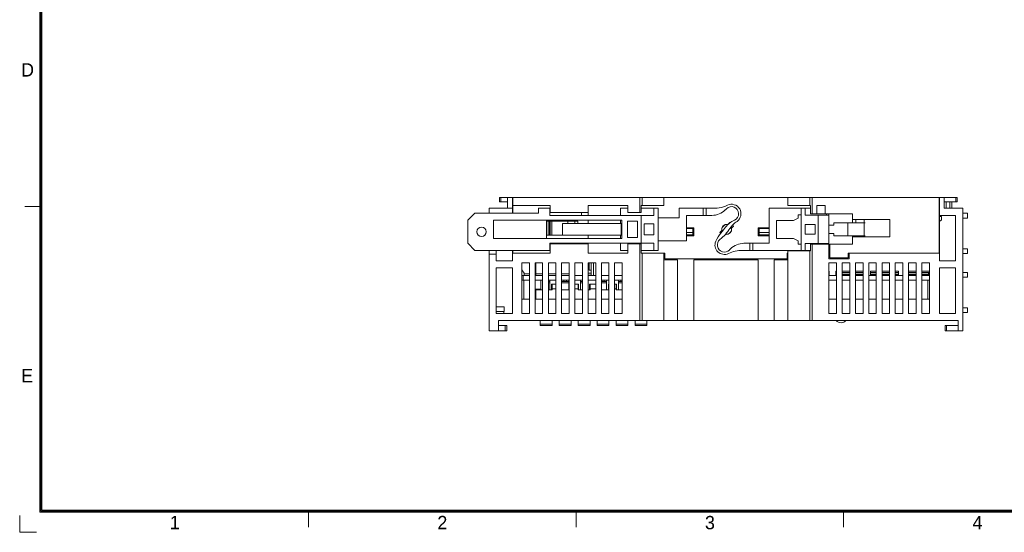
# Model space of a CAD drawing. Header units: millimetres. Extents: x 0 to 427, y 0 to 299.
# Tile 1 of 24: x 0 to 208, y 0 to 108. Entities that reach past the tile are written whole.
import ezdxf
from ezdxf.enums import TextEntityAlignment as Align

# ---------------------------------------------------------------- set-up
doc = ezdxf.new("R2010")
doc.units = ezdxf.units.MM
doc.header["$LTSCALE"] = 23.1
doc.header["$MEASUREMENT"] = 0
doc.layers.get('0').update_dxf_attribs({"lineweight": 18})
for name, color, linetype, lineweight in [('1_12_1_1', 7, 'Continuous', 18), ('1_13_1_1', 7, 'Continuous', 18), ('1_14_1_1', 7, 'Continuous', 18), ('1_15_1_1', 7, 'Continuous', 18), ('1_27', 7, 'Continuous', 18), ('1_39', 7, 'Continuous', 18), ('1_41_1_1', 7, 'Continuous', 18), ('1_42_1_1', 7, 'Continuous', 18), ('1_43_1', 7, 'Continuous', 18), ('1_44_1_1', 7, 'Continuous', 18), ('1_50', 7, 'Continuous', 18), ('1_51', 7, 'Continuous', 18), ('1_52', 7, 'Continuous', 18), ('1_53', 7, 'Continuous', 18), ('1_54', 7, 'Continuous', 18), ('1_6', 7, 'Continuous', 18), ('细实线层', 7, 'Continuous', 18)]:
    doc.layers.add(name, color=color, linetype=linetype, lineweight=lineweight)
doc.styles.add('鸿蒙CAD', font='txt')

# ---------------------------------------------------------------- blocks, each defined once
blk = doc.blocks.new('Plastic_A3')
at = {"layer": '细实线层'}
for p, q in [((229.71, 338.7), (229.71, 629.56)), ((229.93, 338.92), (229.93, 629.33)), ((230.16, 339.15), (230.16, 629.11)), ((229.93, 403.33), (226.54, 403.33)), ((648.03, 338.92), (229.93, 338.92)), ((647.81, 339.15), (230.16, 339.15)), ((286.43, 338.92), (286.43, 335.53)), ((342.93, 338.92), (342.93, 335.53)), ((399.43, 338.92), (399.43, 335.53)), ((225.46, 334.46), (225.46, 337.99)), ((648.26, 338.7), (229.71, 338.7)), ((225.46, 334.46), (229, 334.46))]:
    blk.add_line(p, q, dxfattribs=at)
at = {"layer": '细实线层', "style": '鸿蒙CAD'}
for s, p in [('D', (225.76, 430.79)), ('E', (225.76, 366.16)), ('1', (257.15, 335.11)), ('2', (313.65, 335.11)), ('3', (370.15, 335.11)), ('4', (426.65, 335.11))]:
    blk.add_text(s, height=2.82, dxfattribs=at).set_placement(p)
for tag, p in [('V1.0', (231.67, 610.16)), ('XXXN', (538.26, 343))]:
    blk.add_attdef(tag, p, '', height=2.5, dxfattribs=at)
for tag, height, p in [('XXXE', 2.5, (540.24, 365.07)), ('XXXC', 2.5, (573.27, 365.07)), ('XXXA', 2.5, (624.03, 365.07)), ('XXXG', 2.5, (497.76, 358.07)), ('mm', 2.5, (540.24, 358.07)), ('XXXD', 2.5, (573.27, 358.07)), ('XXXB', 2.5, (624.03, 358.07)), ('XXXK', 2, (514.01, 357.04)), ('XXXM', 2.5, (501.13, 341.19))]:
    blk.add_attdef(tag, text='', height=height, dxfattribs=at).set_placement(p, align=Align.CENTER)
blk.add_attdef('XXXJ', text='', height=2.5, dxfattribs=at).set_placement((503.31, 352.09), align=Align.MIDDLE_RIGHT)

msp = doc.modelspace()

# ---------------------------------------------------------------- linework, layer by layer
at = {"color": 0, "linetype": 'Continuous', "lineweight": 0}
for p, q in [((101.32, 69.88), (101.32, 70.78)), ((101.32, 70.78), (197.92, 70.78)), ((101.62, 70.78), (101.62, 69.88)), ((103.02, 70.78), (103.02, 69.88)), ((104.02, 70.78), (104.02, 68.48)), ((104.12, 67.48), (104.12, 70.78)), ((130.92, 67.58), (130.92, 70.78)), ((131.42, 69.08), (131.42, 70.78)), ((136.02, 69.08), (136.02, 70.78)), ((162.22, 69.08), (162.22, 70.78)), ((166.82, 69.08), (166.82, 70.78)), ((167.32, 70.78), (167.32, 67.28)), ((194.12, 70.78), (194.12, 58.98)), ((194.22, 57.38), (194.22, 70.78)), ((195.22, 68.48), (195.22, 70.78)), ((197.63, 69.88), (197.63, 70.78)), ((197.92, 70.78), (197.92, 69.88)), ((101.32, 69.88), (103.02, 69.88)), ((103.02, 68.48), (103.02, 69.88)), ((104.12, 69.08), (112.02, 69.08)), ((112.02, 69.08), (112.02, 67.58)), ((120.02, 66.98), (120.02, 69.08)), ((120.02, 69.08), (128.42, 69.08)), ((128.42, 67.58), (128.42, 69.08)), ((131.23, 69.08), (131.23, 67.58)), ((131.23, 69.08), (136.02, 69.08)), ((162.22, 69.08), (166.99, 69.08)), ((166.99, 69.08), (166.99, 67.28)), ((168.33, 69.08), (170.07, 69.08)), ((168.33, 67.28), (168.33, 69.08)), ((170.07, 69.08), (170.07, 67.28)), ((195.22, 69.88), (197.92, 69.88)), ((94.62, 65.98), (96.12, 67.48)), ((109.52, 67.48), (96.12, 67.48)), ((99.12, 68.48), (99.12, 67.48)), ((99.12, 68.48), (104.02, 68.48)), ((104.02, 68.48), (104.02, 67.48)), ((109.52, 68.48), (109.52, 67.48)), ((112.02, 68.48), (109.52, 68.48)), ((111.92, 68.48), (111.92, 66.98)), ((133.92, 66.98), (111.92, 66.98)), ((120.02, 67.58), (112.02, 67.58)), ((118.62, 66.98), (118.62, 67.58)), ((126.82, 68.48), (126.82, 66.98)), ((128.42, 68.48), (126.82, 68.48)), ((128.42, 67.58), (131.23, 67.58)), ((131.22, 66.98), (131.22, 61.08)), ((134.82, 68.48), (131.23, 68.48)), ((133.92, 68.48), (133.92, 66.98)), ((134.82, 59.58), (134.82, 68.48)), ((139.27, 66.48), (139.27, 68.53)), ((145.29, 68.53), (139.27, 68.53)), ((140.82, 61.58), (140.82, 66.98)), ((140.82, 66.98), (146.16, 66.98)), ((144.32, 68.53), (144.32, 66.98)), ((144.92, 66.98), (144.92, 68.53)), ((149.23, 68.4), (148.99, 68.16)), ((158.27, 68.48), (158.27, 61.08)), ((158.27, 68.48), (166.99, 68.48)), ((164.97, 67.08), (164.37, 67.08)), ((164.37, 67.08), (164.37, 66.43)), ((164.97, 59.58), (164.97, 68.48)), ((165.87, 67.03), (165.87, 68.48)), ((170.87, 67.03), (165.87, 67.03)), ((166.99, 67.28), (175.82, 67.28)), ((168.57, 61.03), (168.57, 67.03)), ((170.37, 67.28), (170.37, 67.03)), ((170.87, 57.78), (170.87, 67.28)), ((175.82, 65.43), (175.82, 67.28)), ((197.62, 66.98), (194.22, 66.98)), ((194.62, 66.78), (194.22, 66.78)), ((194.62, 66.08), (194.62, 66.78)), ((195.22, 68.48), (199.12, 68.48)), ((197.62, 57.38), (197.62, 66.98)), ((199.12, 68.48), (199.12, 42.58)), ((200.12, 67.43), (199.12, 67.43)), ((200.12, 67.43), (200.12, 66.43)), ((94.62, 65.98), (94.62, 61.08)), ((100.02, 62.13), (100.02, 65.98)), ((100.02, 65.98), (127.12, 65.98)), ((111.22, 65.98), (111.22, 62.13)), ((117.82, 65.78), (111.22, 65.78)), ((111.55, 65.78), (111.55, 62.83)), ((111.85, 65.78), (111.85, 62.83)), ((111.97, 65.78), (111.97, 62.83)), ((112.34, 65.78), (112.34, 62.83)), ((114.62, 62.83), (114.62, 65.28)), ((127.02, 65.28), (114.62, 65.28)), ((115.76, 65.78), (115.76, 65.28)), ((117.23, 65.78), (117.23, 65.28)), ((117.82, 65.78), (117.82, 65.28)), ((120.02, 65.98), (120.02, 65.28)), ((126.82, 65.28), (126.82, 65.98)), ((127.02, 62.83), (127.02, 65.28)), ((127.12, 65.98), (127.12, 62.13)), ((128.32, 65.73), (128.32, 62.33)), ((128.32, 65.73), (130.42, 65.73)), ((130.42, 65.73), (130.42, 62.33)), ((131.82, 65.18), (131.82, 62.88)), ((131.82, 65.18), (133.92, 65.18)), ((133.92, 65.18), (133.92, 62.88)), ((139.27, 66.48), (134.82, 66.48)), ((148.98, 65.03), (149.01, 65)), ((149.52, 65.06), (149.95, 65.49)), ((150.72, 64.71), (150.29, 64.28)), ((159.77, 65.93), (163.37, 65.93)), ((159.77, 62.13), (159.77, 65.93)), ((164.37, 66.43), (163.37, 65.93)), ((165.87, 65.03), (167.97, 65.03)), ((165.87, 63.03), (165.87, 65.03)), ((167.97, 63.03), (167.97, 65.03)), ((171.87, 64.93), (170.87, 64.93)), ((178.53, 65.43), (171.87, 65.43)), ((171.87, 65.43), (171.87, 64.93)), ((174.87, 62.63), (174.87, 65.43)), ((175.82, 66.13), (183.72, 66.13)), ((176.52, 66.13), (176.52, 65.43)), ((178.32, 66.13), (178.32, 62.43)), ((183.72, 66.13), (183.72, 62.43)), ((194.12, 66.28), (194.22, 66.28)), ((194.22, 65.68), (194.62, 66.08)), ((199.12, 66.43), (200.12, 66.43)), ((127.02, 62.83), (111.22, 62.83)), ((120.02, 62.83), (120.02, 62.13)), ((126.82, 62.13), (126.82, 62.83)), ((133.92, 62.88), (131.82, 62.88)), ((140.82, 64.38), (142.32, 64.38)), ((142.12, 64.18), (140.82, 64.18)), ((142.12, 63.38), (140.82, 63.38)), ((140.82, 62.88), (142.12, 62.88)), ((142.32, 62.68), (140.82, 62.68)), ((142.12, 62.68), (142.12, 64.18)), ((142.32, 64.38), (142.32, 62.68)), ((147.82, 63.36), (148.25, 63.79)), ((148.31, 64.29), (148.28, 64.32)), ((149.56, 63.04), (149.53, 63.07)), ((150.24, 63.78), (150.27, 63.75)), ((155.92, 64.38), (158.27, 64.38)), ((155.92, 62.68), (155.92, 64.38)), ((158.27, 62.68), (155.92, 62.68)), ((158.27, 64.18), (156.12, 64.18)), ((156.12, 64.18), (156.12, 62.68)), ((158.27, 63.38), (156.12, 63.38)), ((156.12, 62.88), (158.27, 62.88)), ((167.97, 63.03), (165.87, 63.03)), ((170.87, 63.13), (171.87, 63.13)), ((171.87, 63.13), (171.87, 62.63)), ((171.87, 62.63), (178.53, 62.63)), ((175.82, 60.93), (175.82, 62.63)), ((183.72, 62.43), (175.82, 62.43)), ((176.52, 62.63), (176.52, 62.43)), ((96.12, 59.58), (94.62, 61.08)), ((100.02, 62.13), (127.12, 62.13)), ((111.92, 61.08), (111.92, 59.58)), ((111.92, 61.08), (133.92, 61.08)), ((112.02, 60.98), (112.02, 58.98)), ((120.02, 60.98), (112.02, 60.98)), ((118.62, 60.98), (118.62, 61.08)), ((120.02, 58.98), (120.02, 61.08)), ((126.82, 61.08), (126.82, 59.58)), ((128.32, 62.33), (130.42, 62.33)), ((128.42, 60.98), (128.42, 58.98)), ((128.42, 60.98), (131.23, 60.98)), ((130.92, 44.78), (130.92, 60.98)), ((131.23, 58.98), (131.23, 60.98)), ((133.92, 61.08), (133.92, 59.58)), ((134.82, 61.58), (140.82, 61.58)), ((152.93, 61.08), (158.27, 61.08)), ((154.17, 61.08), (154.17, 59.58)), ((154.77, 59.58), (154.77, 61.08)), ((163.37, 62.13), (159.77, 62.13)), ((163.37, 62.13), (164.37, 61.63)), ((164.37, 61.63), (164.37, 60.88)), ((164.37, 60.88), (164.97, 60.88)), ((165.87, 61.03), (170.87, 61.03)), ((165.87, 59.58), (165.87, 61.03)), ((166.99, 60.93), (170.87, 60.93)), ((166.99, 59.48), (166.99, 60.93)), ((167.32, 44.78), (167.32, 60.93)), ((170.37, 61.03), (170.37, 60.93)), ((171.07, 60.93), (175.82, 60.93)), ((171.07, 60.93), (171.07, 57.98)), ((96.12, 59.58), (112.02, 59.58)), ((99.12, 42.58), (99.12, 59.58)), ((99.12, 58.78), (100.62, 58.78)), ((100.62, 57.38), (100.62, 59.58)), ((104.02, 57.38), (104.02, 59.58)), ((112.02, 58.98), (104.02, 58.98)), ((104.12, 58.98), (104.12, 59.58)), ((128.42, 58.98), (120.02, 58.98)), ((128.42, 59.58), (126.82, 59.58)), ((131.23, 59.58), (134.82, 59.58)), ((131.23, 58.98), (136.22, 58.98)), ((131.42, 44.78), (131.42, 58.98)), ((136.02, 44.78), (136.02, 58.98)), ((136.22, 57.78), (136.22, 58.98)), ((149.85, 59.67), (150.1, 59.91)), ((152.62, 59.58), (166.99, 59.58)), ((162.02, 58.98), (162.22, 58.98)), ((162.02, 57.78), (162.02, 58.98)), ((162.22, 59.48), (166.99, 59.48)), ((162.22, 44.78), (162.22, 59.48)), ((166.82, 44.78), (166.82, 59.48)), ((170.87, 58.98), (171.07, 58.98)), ((174.92, 58.98), (194.22, 58.98)), ((174.92, 57.98), (174.92, 58.98)), ((175.12, 58.98), (175.12, 57.78)), ((200.12, 59.93), (199.12, 59.93)), ((199.12, 58.93), (200.12, 58.93)), ((200.12, 59.93), (200.12, 58.93)), ((104.02, 57.38), (100.62, 57.38)), ((106.02, 56.98), (106.02, 46.28)), ((107.62, 56.98), (106.02, 56.98)), ((107.62, 46.28), (107.62, 56.98)), ((108.82, 56.98), (108.82, 46.28)), ((110.42, 56.98), (108.82, 56.98)), ((108.97, 56.98), (108.97, 54.28)), ((110.42, 46.28), (110.42, 56.98)), ((111.62, 56.98), (111.62, 46.28)), ((113.22, 56.98), (111.62, 56.98)), ((113.22, 46.28), (113.22, 56.98)), ((114.42, 56.98), (114.42, 46.28)), ((116.02, 56.98), (114.42, 56.98)), ((116.02, 46.28), (116.02, 56.98)), ((117.22, 56.98), (117.22, 46.28)), ((118.82, 56.98), (117.22, 56.98)), ((118.82, 46.28), (118.82, 56.98)), ((120.02, 56.98), (120.02, 46.28)), ((121.62, 56.98), (120.02, 56.98)), ((120.23, 55.38), (120.23, 56.98)), ((120.64, 54.28), (120.64, 56.98)), ((121.16, 54.28), (121.16, 56.98)), ((121.62, 46.28), (121.62, 56.98)), ((122.82, 56.98), (122.82, 46.28)), ((124.42, 56.98), (122.82, 56.98)), ((124.42, 46.28), (124.42, 56.98)), ((125.62, 56.98), (125.62, 46.28)), ((127.22, 56.98), (125.62, 56.98)), ((127.22, 46.28), (127.22, 56.98)), ((138.92, 57.58), (136.02, 57.58)), ((162.02, 57.78), (136.22, 57.78)), ((138.92, 44.78), (138.92, 57.58)), ((142.32, 44.78), (142.32, 57.58)), ((142.32, 57.58), (155.92, 57.58)), ((155.92, 44.78), (155.92, 57.58)), ((162.22, 57.58), (159.32, 57.58)), ((159.32, 57.58), (159.32, 44.78)), ((170.87, 57.78), (175.12, 57.78)), ((172.47, 56.98), (170.87, 56.98)), ((170.87, 56.98), (170.87, 46.28)), ((171.07, 57.98), (174.92, 57.98)), ((172.47, 46.28), (172.47, 56.98)), ((175.27, 56.98), (173.67, 56.98)), ((173.67, 56.98), (173.67, 46.28)), ((175.27, 46.28), (175.27, 56.98)), ((178.07, 56.98), (176.47, 56.98)), ((176.47, 56.98), (176.47, 46.28)), ((178.07, 46.28), (178.07, 56.98)), ((180.87, 56.98), (179.27, 56.98)), ((179.27, 56.98), (179.27, 46.28)), ((180.87, 46.28), (180.87, 56.98)), ((183.67, 56.98), (182.07, 56.98)), ((182.07, 56.98), (182.07, 46.28)), ((183.67, 46.28), (183.67, 56.98)), ((186.47, 56.98), (184.87, 56.98)), ((184.87, 56.98), (184.87, 46.28)), ((186.47, 46.28), (186.47, 56.98)), ((189.27, 56.98), (187.67, 56.98)), ((187.67, 56.98), (187.67, 46.28)), ((189.27, 46.28), (189.27, 56.98)), ((192.07, 56.98), (190.47, 56.98)), ((190.47, 56.98), (190.47, 46.28)), ((192.07, 46.28), (192.07, 56.98)), ((194.22, 57.38), (197.62, 57.38)), ((100.62, 46.28), (100.62, 55.88)), ((100.62, 55.88), (104.02, 55.88)), ((104.02, 55.88), (104.02, 46.28)), ((106.02, 55.45), (106.52, 54.78)), ((106.02, 54.28), (107.62, 54.28)), ((106.32, 54.28), (106.32, 53.28)), ((106.52, 54.78), (106.52, 54.28)), ((106.52, 54.61), (107.62, 54.61)), ((110.42, 54.28), (108.82, 54.28)), ((108.97, 54.61), (110.42, 54.61)), ((111.62, 54.61), (113.22, 54.61)), ((113.22, 54.28), (111.62, 54.28)), ((114.42, 54.61), (116.02, 54.61)), ((116.02, 54.28), (114.42, 54.28)), ((118.82, 54.28), (117.22, 54.28)), ((120.64, 54.78), (120.02, 54.78)), ((120.02, 54.38), (120.64, 54.38)), ((121.62, 54.28), (120.02, 54.28)), ((120.23, 55.38), (120.64, 55.38)), ((120.34, 54.28), (120.34, 54.38)), ((124.42, 54.28), (122.82, 54.28)), ((127.22, 54.28), (125.62, 54.28)), ((170.91, 55.18), (170.87, 55.18)), ((172.47, 54.28), (170.87, 54.28)), ((170.91, 55.18), (170.91, 54.28)), ((172.47, 55.18), (172.34, 55.18)), ((172.34, 54.28), (172.34, 55.18)), ((175.27, 55.18), (173.67, 55.18)), ((175.27, 54.28), (173.67, 54.28)), ((178.07, 55.18), (176.47, 55.18)), ((178.07, 54.28), (176.47, 54.28)), ((180.87, 54.28), (179.27, 54.28)), ((180.87, 55.18), (179.67, 55.18)), ((179.67, 54.28), (179.67, 55.18)), ((183.67, 55.18), (182.07, 55.18)), ((183.67, 54.28), (182.07, 54.28)), ((185.57, 55.18), (184.87, 55.18)), ((186.47, 54.28), (184.87, 54.28)), ((185.57, 55.18), (185.57, 54.28)), ((189.27, 55.18), (187.67, 55.18)), ((189.27, 54.28), (187.67, 54.28)), ((192.07, 55.18), (190.47, 55.18)), ((192.07, 54.28), (190.47, 54.28)), ((191.92, 54.78), (192.07, 54.98)), ((191.92, 54.28), (191.92, 54.78)), ((197.62, 55.88), (194.22, 55.88)), ((194.22, 46.28), (194.22, 55.88)), ((197.62, 46.28), (197.62, 55.88)), ((200.12, 54.93), (199.12, 54.93)), ((200.12, 54.93), (200.12, 53.93)), ((107.62, 53.28), (106.02, 53.28)), ((106.47, 49.28), (106.47, 53.28)), ((110.42, 53.28), (108.82, 53.28)), ((113.22, 53.28), (111.62, 53.28)), ((116.02, 53.28), (114.42, 53.28)), ((118.82, 53.28), (117.22, 53.28)), ((121.62, 53.28), (120.02, 53.28)), ((124.42, 53.28), (122.82, 53.28)), ((127.22, 53.28), (125.62, 53.28)), ((172.47, 53.28), (170.87, 53.28)), ((175.27, 53.28), (173.67, 53.28)), ((178.07, 53.28), (176.47, 53.28)), ((180.87, 53.28), (179.27, 53.28)), ((183.67, 53.28), (182.07, 53.28)), ((186.47, 53.28), (184.87, 53.28)), ((189.27, 53.28), (187.67, 53.28)), ((192.07, 53.28), (190.47, 53.28)), ((191.77, 53.28), (191.77, 49.28)), ((199.12, 53.93), (200.12, 53.93)), ((106.02, 49.28), (107.62, 49.28)), ((108.82, 49.28), (110.42, 49.28)), ((111.62, 49.28), (113.22, 49.28)), ((114.42, 49.28), (116.02, 49.28)), ((117.22, 49.28), (118.82, 49.28)), ((120.02, 49.28), (121.62, 49.28)), ((122.82, 49.28), (124.42, 49.28)), ((125.62, 49.28), (127.22, 49.28)), ((170.87, 49.28), (172.47, 49.28)), ((173.67, 49.28), (175.27, 49.28)), ((176.47, 49.28), (178.07, 49.28)), ((179.27, 49.28), (180.87, 49.28)), ((182.07, 49.28), (183.67, 49.28)), ((184.87, 49.28), (186.47, 49.28)), ((187.67, 49.28), (189.27, 49.28)), ((190.47, 49.28), (192.07, 49.28)), ((102.32, 47.68), (100.62, 47.68)), ((100.62, 46.68), (102.32, 46.68)), ((100.62, 46.28), (104.02, 46.28)), ((102.22, 46.68), (102.22, 46.28)), ((102.32, 47.68), (102.32, 46.68)), ((106.02, 46.28), (107.62, 46.28)), ((108.82, 46.28), (110.42, 46.28)), ((111.62, 46.28), (113.22, 46.28)), ((114.42, 46.28), (116.02, 46.28)), ((117.22, 46.28), (118.82, 46.28)), ((120.02, 46.28), (121.62, 46.28)), ((122.82, 46.28), (124.42, 46.28)), ((125.62, 46.28), (127.22, 46.28)), ((170.87, 46.28), (172.47, 46.28)), ((173.67, 46.28), (175.27, 46.28)), ((176.47, 46.28), (178.07, 46.28)), ((179.27, 46.28), (180.87, 46.28)), ((182.07, 46.28), (183.67, 46.28)), ((184.87, 46.28), (186.47, 46.28)), ((187.67, 46.28), (189.27, 46.28)), ((190.47, 46.28), (192.07, 46.28)), ((194.22, 46.28), (197.62, 46.28)), ((200.12, 47.43), (199.12, 47.43)), ((199.12, 46.43), (200.12, 46.43)), ((200.12, 47.43), (200.12, 46.43)), ((101.12, 44.78), (101.12, 42.58)), ((101.12, 44.78), (198.12, 44.78)), ((102.82, 43.68), (101.12, 43.68)), ((102.53, 42.58), (102.53, 43.68)), ((102.82, 43.68), (102.82, 42.58)), ((198.12, 43.68), (195.42, 43.68)), ((195.42, 42.58), (195.42, 43.68)), ((195.71, 43.68), (195.71, 42.58)), ((198.12, 42.58), (198.12, 44.78)), ((99.12, 42.58), (102.82, 42.58)), ((195.42, 42.58), (199.12, 42.58))]:
    msp.add_line(p, q, dxfattribs=at)
msp.add_circle((97.52, 63.53), 1, dxfattribs=at)
for centre, radius, start, end in [((146.47, 75.48), 7, 265.1562, 295.1203), ((150.29, 67.34), 1.5, 294.6415, 134.8745), ((150.29, 67.34), 2, 305.5982, 115.1203), ((145.29, 61.53), 7, 85.1562, 90), ((146.16, 70.98), 4, 270, 315), ((70.21, 126.01), 100, 321.1595, 322.0427), ((149.27, 64.03), 1.05, 76.5881, 193.4119), ((149.27, 64.03), 1, 76.2464, 204.5362), ((153, 61.43), 5, 114.6415, 142.0427), ((149.27, 64.03), 1, 258.5005, 27.3422), ((149.27, 64.03), 1.6, 61.4353, 65.1055), ((154.15, 61.48), 5, 128.7275, 146.7172), ((149.27, 64.03), 1.6, 24.8945, 35.6105), ((157.28, 57.58), 10, 125.5982, 128.7275), ((155.89, 57.02), 10, 141.1595, 153.3703), ((149.27, 64.03), 1.6, 204.8945, 215.1538), ((141.61, 69.71), 10, 308.6816, 326.7172), ((149.27, 64.03), 1.05, 256.5881, 13.4119), ((148.8, 60.73), 2, 157.2793, 295.1209), ((148.8, 60.73), 1.5, 128.6816, 314.8745), ((152.93, 57.08), 4, 90, 135), ((152.62, 52.58), 7, 90, 115.1209), ((110.82, 45.53), 1.25, 216.8699, 223.2972), ((173.42, 45.53), 1.25, 216.8699, 323.1301)]:
    msp.add_arc(centre, radius, start, end, dxfattribs=at)
at = {"layer": '1_12_1_1', "color": 0, "linetype": 'Continuous', "lineweight": 0}
for p, q in [((122.82, 52.98), (123.92, 52.98)), ((123.92, 52.73), (122.82, 52.73)), ((122.92, 52.98), (122.92, 53.28)), ((123.42, 53.28), (123.42, 52.98)), ((123.92, 51.28), (123.92, 53.28)), ((121.92, 44.78), (121.92, 43.73)), ((121.92, 44.01), (124.42, 44.01)), ((121.92, 43.73), (124.42, 43.73)), ((124.42, 43.73), (124.42, 44.78))]:
    msp.add_line(p, q, dxfattribs=at)
at = {"layer": '1_13_1_1', "color": 0, "linetype": 'Continuous', "lineweight": 0}
for p, q in [((129.92, 44.78), (129.92, 43.73)), ((129.92, 44.01), (132.42, 44.01)), ((129.92, 43.73), (132.42, 43.73)), ((132.42, 43.73), (132.42, 44.78))]:
    msp.add_line(p, q, dxfattribs=at)
at = {"layer": '1_14_1_1', "color": 0, "linetype": 'Continuous', "lineweight": 0}
for p, q in [((111.92, 52.98), (111.62, 52.98)), ((111.92, 52.73), (111.62, 52.73)), ((111.92, 51.28), (111.92, 53.28)), ((109.92, 44.78), (109.92, 43.73)), ((109.92, 44.01), (112.42, 44.01)), ((109.92, 43.73), (112.42, 43.73)), ((112.42, 43.73), (112.42, 44.78))]:
    msp.add_line(p, q, dxfattribs=at)
at = {"layer": '1_15_1_1', "color": 0, "linetype": 'Continuous', "lineweight": 0}
for p, q in [((110.02, 51.38), (110.02, 53.28)), ((112.32, 51.28), (112.32, 52.48)), ((112.32, 52.48), (112.42, 52.48)), ((117.92, 52.48), (118.02, 52.48)), ((118.02, 52.48), (118.02, 51.28)), ((120.32, 52.48), (120.32, 51.28)), ((120.32, 52.48), (120.42, 52.48)), ((124.32, 52.48), (124.32, 51.28)), ((124.32, 52.48), (124.42, 52.48)), ((125.92, 52.48), (126.02, 52.48)), ((126.02, 52.48), (126.02, 51.28)), ((108.87, 51.38), (108.87, 49.28)), ((110.02, 51.38), (108.87, 51.38))]:
    msp.add_line(p, q, dxfattribs=at)
at = {"layer": '1_27', "color": 0, "linetype": 'Continuous', "lineweight": 0}
for p, q in [((170.87, 54.88), (170.91, 54.88)), ((170.87, 54.58), (170.91, 54.58)), ((170.87, 54.49), (170.91, 54.49)), ((172.34, 54.88), (172.47, 54.88)), ((172.34, 54.58), (172.47, 54.58)), ((172.34, 54.49), (172.47, 54.49)), ((173.67, 54.88), (175.27, 54.88)), ((173.67, 54.58), (175.27, 54.58)), ((173.67, 54.56), (174.47, 54.56)), ((174.47, 54.56), (174.47, 54.28)), ((174.47, 54.49), (175.27, 54.49)), ((176.47, 54.88), (178.07, 54.88)), ((176.47, 54.58), (178.07, 54.58)), ((176.47, 54.56), (177.58, 54.56)), ((177.58, 54.56), (177.58, 54.28)), ((177.58, 54.49), (178.07, 54.49)), ((179.67, 54.88), (180.87, 54.88)), ((179.67, 54.58), (180.87, 54.58)), ((179.67, 54.49), (180.37, 54.49)), ((180.37, 54.56), (180.87, 54.56)), ((180.37, 54.28), (180.37, 54.56)), ((182.07, 54.88), (183.67, 54.88)), ((182.07, 54.58), (183.67, 54.58)), ((182.07, 54.49), (183.48, 54.49)), ((183.48, 54.56), (183.67, 54.56)), ((183.48, 54.28), (183.48, 54.56)), ((184.87, 54.88), (185.57, 54.88)), ((184.87, 54.58), (185.57, 54.58)), ((184.87, 54.56), (184.91, 54.56)), ((184.91, 54.56), (184.91, 54.28)), ((184.91, 54.49), (185.57, 54.49)), ((187.67, 54.88), (189.27, 54.88)), ((187.67, 54.58), (189.27, 54.58)), ((187.67, 54.56), (189.08, 54.56)), ((189.08, 54.56), (189.08, 54.28)), ((189.08, 54.49), (189.27, 54.49)), ((190.47, 54.88), (191.99, 54.88)), ((190.47, 54.58), (191.92, 54.58)), ((190.47, 54.49), (190.77, 54.49)), ((190.77, 54.56), (191.92, 54.56)), ((190.77, 54.28), (190.77, 54.56))]:
    msp.add_line(p, q, dxfattribs=at)
at = {"layer": '1_39', "color": 0, "linetype": 'Continuous', "lineweight": 0}
for p, q in [((176.47, 54.42), (177.31, 54.42)), ((177.31, 54.28), (177.31, 54.56))]:
    msp.add_line(p, q, dxfattribs=at)
at = {"layer": '1_41_1_1', "color": 0, "linetype": 'Continuous', "lineweight": 0}
for p, q in [((112.42, 52.48), (112.42, 51.28)), ((112.42, 52.48), (113.22, 52.48)), ((117.22, 52.48), (117.92, 52.48)), ((117.92, 51.28), (117.92, 52.48)), ((120.42, 51.28), (120.42, 52.48)), ((120.42, 52.48), (121.62, 52.48)), ((125.62, 52.48), (125.92, 52.48)), ((125.92, 51.28), (125.92, 52.48)), ((108.97, 49.28), (108.97, 51.28)), ((108.97, 51.28), (110.42, 51.28)), ((111.62, 51.28), (112.42, 51.28)), ((113.22, 51.48), (112.42, 51.48)), ((114.42, 51.28), (116.02, 51.28)), ((117.92, 51.48), (117.22, 51.48)), ((117.92, 51.28), (118.82, 51.28)), ((120.02, 51.28), (120.42, 51.28)), ((121.62, 51.48), (120.42, 51.48)), ((122.82, 51.28), (124.42, 51.28)), ((125.92, 51.48), (125.62, 51.48)), ((125.92, 51.28), (127.22, 51.28))]:
    msp.add_line(p, q, dxfattribs=at)
at = {"layer": '1_42_1_1', "color": 0, "linetype": 'Continuous', "lineweight": 0}
for p, q in [((118.42, 51.28), (118.42, 53.28)), ((118.82, 52.98), (118.42, 52.98)), ((118.82, 52.73), (118.42, 52.73)), ((117.92, 44.78), (117.92, 43.73)), ((117.92, 44.01), (120.42, 44.01)), ((117.92, 43.73), (120.42, 43.73)), ((120.42, 43.73), (120.42, 44.78))]:
    msp.add_line(p, q, dxfattribs=at)
at = {"layer": '1_43_1', "color": 0, "linetype": 'Continuous', "lineweight": 0}
for p, q in [((126.42, 51.28), (126.42, 53.28)), ((126.42, 52.98), (127.22, 52.98)), ((127.22, 52.73), (126.42, 52.73)), ((126.92, 52.98), (126.92, 53.28)), ((125.92, 44.78), (125.92, 43.73)), ((125.92, 44.01), (128.42, 44.01)), ((125.92, 43.73), (128.42, 43.73)), ((128.42, 43.73), (128.42, 44.78))]:
    msp.add_line(p, q, dxfattribs=at)
at = {"layer": '1_44_1_1', "color": 0, "linetype": 'Continuous', "lineweight": 0}
for p, q in [((114.42, 52.98), (115.92, 52.98)), ((115.92, 52.73), (114.42, 52.73)), ((114.92, 52.98), (114.92, 53.28)), ((115.42, 53.28), (115.42, 52.98)), ((115.92, 51.28), (115.92, 53.28)), ((113.92, 44.78), (113.92, 43.73)), ((113.92, 44.01), (116.42, 44.01)), ((113.92, 43.73), (116.42, 43.73)), ((116.42, 43.73), (116.42, 44.78))]:
    msp.add_line(p, q, dxfattribs=at)
at = {"layer": '1_50', "color": 0, "linetype": 'Continuous', "lineweight": 0}
for p, q in [((173.67, 54.42), (174.41, 54.42)), ((174.41, 54.28), (174.41, 54.56))]:
    msp.add_line(p, q, dxfattribs=at)
at = {"layer": '1_51', "color": 0, "linetype": 'Continuous', "lineweight": 0}
for p, q in [((187.97, 54.56), (187.97, 54.28)), ((187.97, 54.42), (189.07, 54.42)), ((189.07, 54.28), (189.07, 54.56))]:
    msp.add_line(p, q, dxfattribs=at)
at = {"layer": '1_52', "color": 0, "linetype": 'Continuous', "lineweight": 0}
for p, q in [((190.87, 54.56), (190.87, 54.28)), ((190.87, 54.42), (191.92, 54.42))]:
    msp.add_line(p, q, dxfattribs=at)
at = {"layer": '1_53', "color": 0, "linetype": 'Continuous', "lineweight": 0}
for p, q in [((180.64, 54.56), (180.64, 54.28)), ((180.64, 54.42), (180.87, 54.42))]:
    msp.add_line(p, q, dxfattribs=at)
at = {"layer": '1_54', "color": 0, "linetype": 'Continuous', "lineweight": 0}
for p, q in [((183.54, 54.56), (183.54, 54.28)), ((183.54, 54.42), (183.67, 54.42))]:
    msp.add_line(p, q, dxfattribs=at)
at = {"layer": '1_6', "color": 0, "linetype": 'Continuous', "lineweight": 0}
for p, q in [((195.65, 69.88), (195.65, 68.48)), ((196.41, 68.48), (196.41, 69.88)), ((196.84, 69.88), (196.84, 68.48)), ((177.36, 54.28), (177.36, 54.56)), ((180.56, 54.28), (180.56, 54.56)), ((187.89, 54.28), (187.89, 54.56))]:
    msp.add_line(p, q, dxfattribs=at)

# ---------------------------------------------------------------- block references
at = {"layer": '细实线层'}
msp.add_blockref('Plastic_A3', (-225.46, -334.46), dxfattribs=at)

doc.saveas('drawing.dxf')
